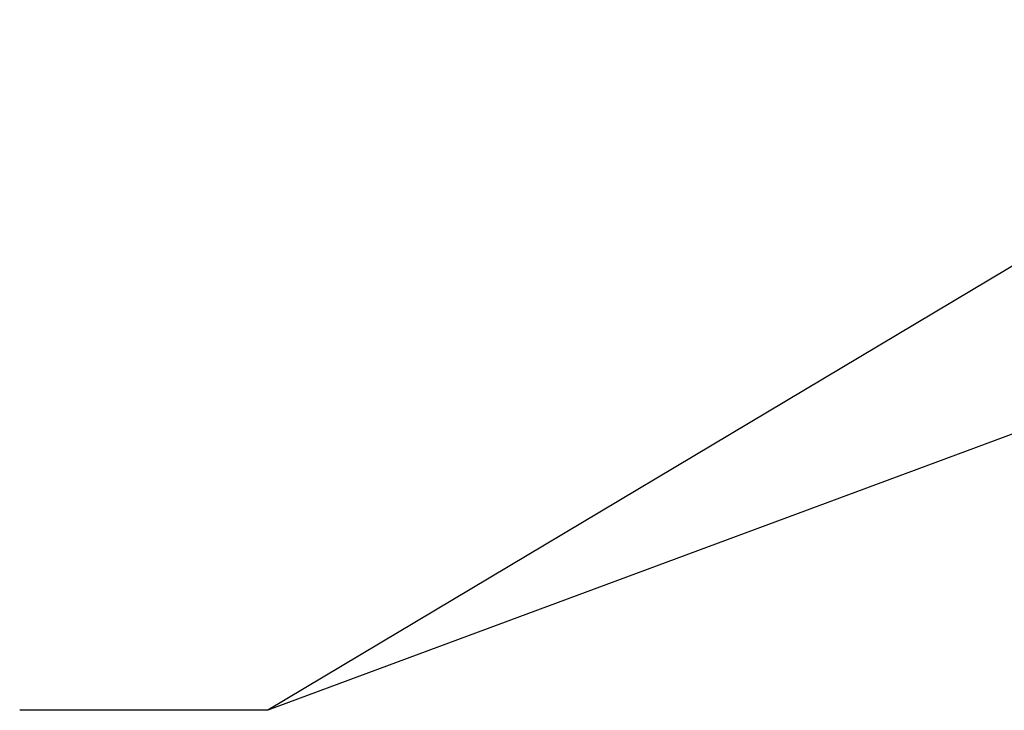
# Model space of a CAD drawing. Header units: millimetres. Extents: x 0 to 841, y 0 to 594.
# Tile 11 of 116: x 118 to 142, y 259 to 276. Entities that reach past the tile are written whole.
import ezdxf

# ---------------------------------------------------------------- set-up
doc = ezdxf.new("R2010")
doc.units = ezdxf.units.MM
doc.header["$LTSCALE"] = 46.255
doc.layers.get('0').update_dxf_attribs({"linetype": 'CONTINUOUS'})
doc.styles.get("Standard").update_dxf_attribs({"font": 'txt', "width": 0.8})
doc.dimstyles.get("Standard").update_dxf_attribs({"dimtxt": 3.5, "dimasz": 3.5, "dimexe": 0.18, "dimexo": 0.0625, "dimgap": 0.09, "dimtad": 1, "dimdsep": 46, "dimtxsty": 'STANDARD', "dimblk": '_FILLED', "dimblk1": '_FILLED', "dimblk2": '_FILLED', "dimcen": 0.09, "dimclrt": 5, "dimadec": 0, "dimazin": 0, "dimtol": 1, "dimtp": 0.01, "dimtm": 0.01, "dimtfac": 1, "dimtofl": 0, "dimtmove": 0, "dimatfit": 3, "dimldrblk": '_FILLED', "dimfxl": 1, "dimtolj": 1, "dimarcsym": 0})

# ---------------------------------------------------------------- blocks, each defined once
blk = doc.blocks.new('_FILLED')
at = {"color": 0, "linetype": 'BYBLOCK'}
blk.add_solid([(0, 0), (-1, 0.1429), (-1, -0.1429)], dxfattribs=at)

msp = doc.modelspace()

# ---------------------------------------------------------------- leaders
at = {"color": 2, "linetype": 'CONTINUOUS'}
for points in [[(152.0658, 276.2001), (124.0641, 259.4968), (118.0641, 259.4968)], [(167.5411, 275.6166), (124.0641, 259.4968), (118.0641, 259.4968)]]:
    msp.add_leader(points, dimstyle='STANDARD', override={"dimtad": 0}, dxfattribs=at)

doc.saveas('drawing.dxf')
